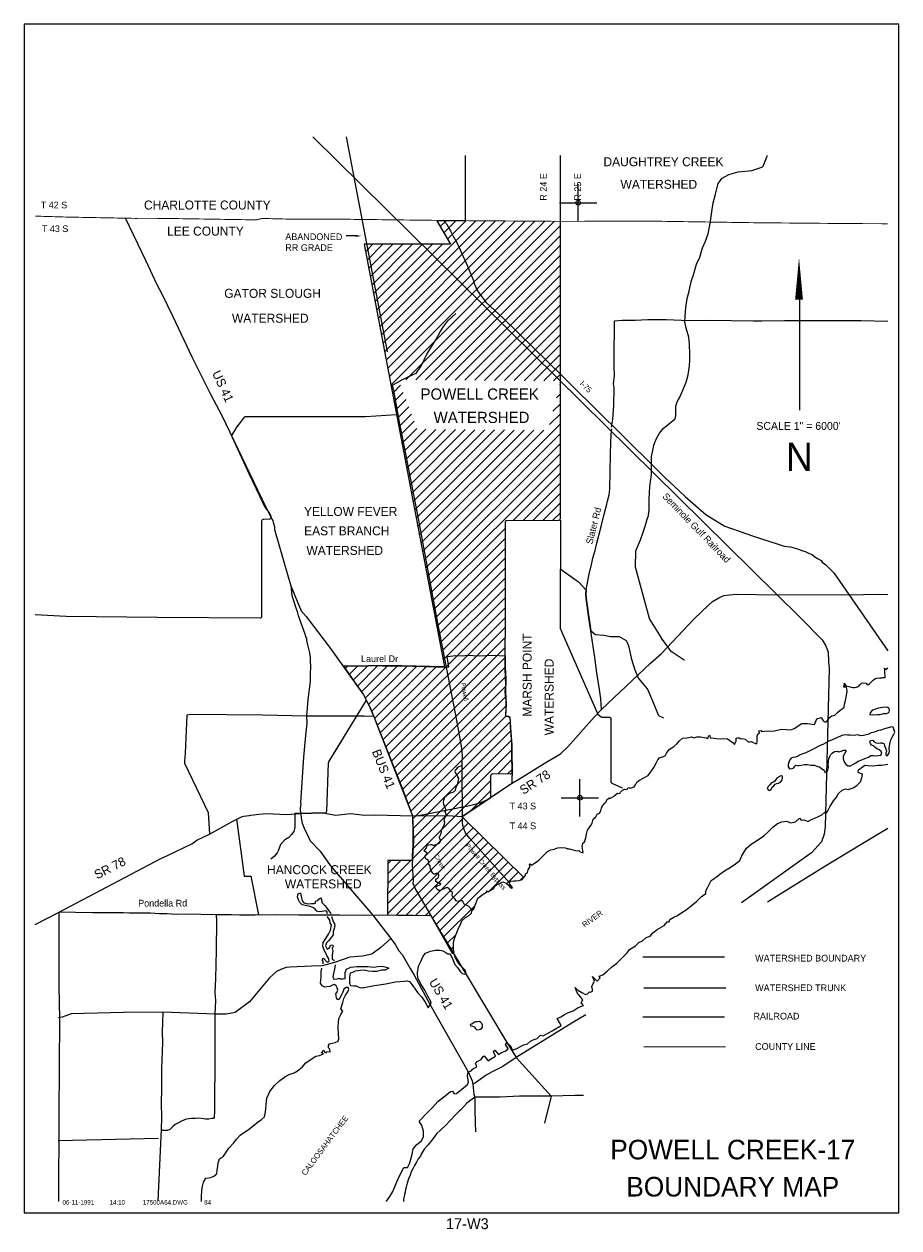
# Model space of a CAD drawing. Extents: x 190723 to 237523, y 832400 to 896808.
import ezdxf
from ezdxf.enums import TextEntityAlignment as Align

# ---------------------------------------------------------------- set-up
doc = ezdxf.new("R2010")
doc.units = 0
doc.header["$LTSCALE"] = 800
doc.header["$PDMODE"] = 34
doc.header["$PDSIZE"] = 250
doc.linetypes.add('PHANTOM', pattern=[0])
doc.linetypes.add('STREAM', pattern=[0])
doc.layers.get('0').update_dxf_attribs({"linetype": 'CONTINUOUS'})
for name, color, linetype in [('BORDER', 1, 'CONTINUOUS'), ('COUNTY', 15, 'PHANTOM'), ('MAJROADS', 9, 'CONTINUOUS'), ('RR', 12, 'CONTINUOUS'), ('TEXT', 7, 'CONTINUOUS'), ('TRUNKS', 5, 'STREAM'), ('WATER', 4, 'CONTINUOUS'), ('WSFILL', 13, 'CONTINUOUS'), ('WSHEDS', 3, 'CONTINUOUS')]:
    doc.layers.add(name, color=color, linetype=linetype)

# ---------------------------------------------------------------- blocks, each defined once
blk = doc.blocks.new('TICK')
at = {"color": 0}
for points in [[(500, 0), (500, 1000)], [(0, 500), (1000, 500)]]:
    blk.add_lwpolyline(points, dxfattribs=at)
blk.add_point((500, 500), dxfattribs=at)
blk = doc.blocks.new('LOGON')
at = {"color": 0}
blk.add_attdef('DATE', text='', height=1, dxfattribs=at).set_placement((-1.87, 1.76), align=Align.RIGHT)
for tag, p in [('TIME', (1.56, 1.76)), ('DRAWING', (8.97, 1.76)), ('OPERATOR', (22.66, 1.76))]:
    blk.add_attdef(tag, p, '', height=1, dxfattribs=at)
blk = doc.blocks.new('*X')
at = {"color": 0}
for p, q in [((209662, 881060), (214888, 886286)), ((209747, 880615), (215414, 886282)), ((209832, 880169), (215941, 886278)), ((209916, 879723), (216467, 886274)), ((210001, 879278), (216994, 886271)), ((210086, 878832), (217521, 886267)), ((212988, 885977), (213296, 886285)), ((213183, 885642), (213827, 886285)), ((213379, 885307), (214361, 886289)), ((210171, 878386), (218047, 886263)), ((210255, 877941), (218574, 886259)), ((210340, 877495), (219100, 886256)), ((211149, 877774), (219410, 886035)), ((208985, 884626), (209388, 885029)), ((209070, 884180), (209919, 885029)), ((209154, 883734), (210449, 885029)), ((209239, 883289), (210979, 885029)), ((209324, 882843), (211510, 885029)), ((209408, 882397), (212040, 885029)), ((209493, 881952), (212570, 885029)), ((209578, 881506), (213101, 885029)), ((211676, 877770), (219410, 885505)), ((212202, 877766), (219410, 884974)), ((212729, 877763), (219410, 884444)), ((213255, 877759), (219410, 883914)), ((213782, 877755), (219410, 883383)), ((214309, 877752), (219410, 882853)), ((214835, 877748), (219410, 882323)), ((215362, 877744), (219410, 881792)), ((215888, 877740), (219410, 881262)), ((216415, 877737), (219410, 880732)), ((216942, 877733), (219410, 880201)), ((217468, 877729), (219410, 879671)), ((217995, 877725), (219410, 879141)), ((218521, 877722), (219410, 878610)), ((219048, 877718), (219410, 878080)), ((210425, 877050), (210866, 877491)), ((219381, 877520), (219410, 877550)), ((210509, 876604), (211010, 877104)), ((210594, 876158), (211154, 876718)), ((219198, 876808), (219410, 877019)), ((210679, 875713), (211297, 876331)), ((218834, 875382), (219410, 875959)), ((219016, 876095), (219410, 876489)), ((210763, 875267), (211441, 875945)), ((210848, 874821), (211585, 875558)), ((212118, 868137), (219410, 875428)), ((210933, 874376), (211729, 875172)), ((211017, 873930), (212216, 875128)), ((211102, 873484), (212741, 875124)), ((211187, 873039), (213267, 875119)), ((211271, 872593), (213793, 875114)), ((211356, 872147), (214318, 875110)), ((211441, 871702), (214844, 875105)), ((211525, 871256), (215370, 875101)), ((211610, 870810), (215896, 875096)), ((211695, 870365), (216421, 875091)), ((211780, 869919), (216947, 875087)), ((211864, 869473), (217473, 875082)), ((211949, 869028), (217999, 875077)), ((212034, 868582), (218524, 875073)), ((212203, 867691), (219410, 874898)), ((212288, 867245), (219410, 874368)), ((212372, 866800), (219410, 873837)), ((212457, 866354), (219410, 873307)), ((216887, 870254), (219410, 872777)), ((217420, 870256), (219410, 872246)), ((217952, 870258), (219410, 871716)), ((218484, 870260), (219410, 871186)), ((219017, 870262), (219410, 870655)), ((212542, 865908), (216470, 869837)), ((212626, 865463), (216470, 869307)), ((212711, 865017), (216470, 868776)), ((212796, 864571), (216470, 868246)), ((212880, 864126), (216470, 867716)), ((212965, 863680), (216470, 867185)), ((213050, 863234), (216470, 866655)), ((213134, 862789), (216470, 866125)), ((209766, 858890), (216470, 865594)), ((209914, 858508), (216470, 865064)), ((210062, 858126), (216466, 864530)), ((210210, 857743), (216461, 863994)), ((210358, 857361), (216456, 863459)), ((207901, 862328), (208026, 862453)), ((208118, 862015), (208566, 862463)), ((208336, 861702), (209106, 862473)), ((208553, 861390), (209635, 862472)), ((208771, 861077), (210164, 862470)), ((208971, 860746), (210693, 862469)), ((209152, 860397), (211217, 862462)), ((209313, 860028), (211735, 862450)), ((209470, 859655), (212254, 862439)), ((210506, 856979), (216453, 862925)), ((209618, 859272), (212773, 862428)), ((210655, 856597), (216459, 862401)), ((210803, 856214), (216474, 861886)), ((210953, 855834), (216482, 861364)), ((211104, 855455), (216486, 860837)), ((211255, 855076), (216510, 860331)), ((211406, 854696), (216509, 859800)), ((211507, 854267), (216738, 859498)), ((211519, 853749), (216760, 858989)), ((211511, 852680), (216818, 857987)), ((211524, 853224), (216804, 858503)), ((216061, 856699), (216818, 857457)), ((216581, 856690), (216826, 856934)), ((211485, 852124), (215697, 856335)), ((214613, 854722), (215697, 855805)), ((210162, 849740), (214484, 854063)), ((210166, 850274), (214217, 854326)), ((210158, 849206), (214752, 853800)), ((210624, 849141), (215020, 853537)), ((211154, 849141), (215287, 853274)), ((211680, 849137), (215555, 853012)), ((212196, 849123), (215823, 852749)), ((212569, 848965), (216090, 852486)), ((212761, 848627), (216358, 852224)), ((210170, 850809), (211413, 852052)), ((210174, 851343), (210883, 852052)), ((210178, 851877), (210352, 852052)), ((212952, 848288), (216625, 851961)), ((215626, 850431), (216893, 851698)), ((216545, 850819), (217161, 851435)), ((217265, 851009), (217428, 851173)), ((213144, 847949), (214854, 849659)), ((213336, 847611), (213829, 848104)), ((213527, 847272), (213695, 847439))]:
    blk.add_line(p, q, dxfattribs=at)

msp = doc.modelspace()

# ---------------------------------------------------------------- linework, layer by layer
at = {"layer": 'BORDER', "color": 0}
msp.add_lwpolyline([(190723, 833208), (237523, 833208), (237523, 896808), (190723, 896808)], close=True, dxfattribs=at)
at = {"layer": 'COUNTY', "color": 0, "const_width": 50}
for points in [[(214326, 886290), (214022, 886292), (208887, 886354), (208291, 886361), (207917, 886369), (205273, 886364), (203468, 886409), (203133, 886333), (198116, 886413), (197109, 886415), (196675, 886413), (193006, 886483), (191323, 886534)], [(219364, 886256), (219114, 886255), (214326, 886290)], [(236923, 886127), (235204, 886133), (229902, 886179), (224751, 886258), (219364, 886256)], [(228246, 842092), (223875, 842090)]]:
    msp.add_lwpolyline(points, dxfattribs=at)
at = {"layer": 'MAJROADS', "color": 0}
for p, q in [((202083, 854292), (202497, 851228)), ((202497, 851228), (202859, 851228)), ((202859, 851228), (203268, 849155)), ((207330, 846606), (206677, 846422))]:
    msp.add_line(p, q, dxfattribs=at)
for points in [[(196126, 886440), (197215, 884170), (197817, 882875), (198106, 882336), (198684, 881159), (199699, 879007), (200698, 877005), (201301, 875861), (203644, 871000), (203942, 870412), (203983, 870328), (204024, 870243), (204049, 870134), (204114, 869924), (204121, 869773), (204816, 867355), (204995, 866759), (205042, 866231), (205148, 865912), (205230, 865676), (205337, 865374), (205386, 865164), (205747, 864181), (205780, 864022), (205829, 863954), (205837, 863828), (205877, 863602), (205983, 863165), (206023, 862922), (206029, 862687), (206053, 862495), (206024, 861984), (206022, 861632), (205897, 860669), (205832, 859773), (205846, 859404), (205756, 858575), (205673, 857579), (205513, 855167), (205520, 855066), (205485, 854882), (205501, 854740), (205525, 854564), (205540, 854329), (205605, 854060), (205745, 853707), (205844, 853497), (206034, 853110), (206557, 852553), (207105, 851787), (209381, 849130), (210335, 847892), (210584, 847538), (210774, 847226), (210949, 847032), (211371, 846284), (211594, 845922), (212454, 844340), (214455, 840789), (214637, 840394), (214686, 840276), (214735, 840100), (214790, 839563), (214839, 839395), (214842, 838742), (214854, 838038), (214863, 837535)], [(213139, 886311), (213314, 886126), (213413, 885966), (213537, 885739), (213669, 885453), (213893, 885082), (214445, 883855), (214758, 883090), (214807, 882931), (214873, 882763), (214947, 882586), (215104, 882359), (215436, 881912), (216360, 881067), (219554, 877927), (221817, 875698), (222274, 875267), (225019, 872532), (225491, 872077), (226083, 871525), (226521, 871152), (226801, 870917), (227198, 870565), (227566, 870329), (227858, 870152), (228211, 869949), (228517, 869846), (229028, 869663), (229694, 869437), (230225, 869255), (230560, 869140), (231061, 868991), (231381, 868878), (231722, 868842), (232094, 868724), (232334, 868644), (232516, 868584), (232680, 868509), (232873, 868427), (233031, 868309), (233205, 868205), (233358, 868109), (233423, 868013), (233617, 867884), (233733, 867758), (233875, 867601), (234039, 867444), (236923, 863279)], [(222152, 875237), (222218, 875658), (222274, 876420), (222298, 877350), (222257, 877552), (222311, 877987), (222290, 878490), (222297, 879462), (222303, 880317), (222308, 880937), (222710, 880967), (223406, 880970), (224084, 880999), (225073, 881008), (226296, 880958), (227377, 880975), (229740, 880940), (230193, 880937), (231408, 880953), (232598, 880953), (233436, 880955), (234458, 880956), (235480, 880948), (236923, 880922)], [(221617, 860129), (221572, 860714), (221508, 861209), (221356, 862090), (221261, 862912), (221029, 864447), (220933, 865034), (220870, 865562), (220806, 865957), (220775, 866284), (220794, 866535), (220838, 866820), (220959, 867372), (221072, 867899), (221159, 868309), (221270, 868651), (221339, 868961), (221607, 869998), (221771, 870667), (221900, 871119), (221935, 871278), (222021, 871621), (222047, 871746), (222049, 871964), (222072, 872819), (222096, 873816), (222108, 874385), (222137, 874863), (222156, 875156)], [(191323, 848638), (192525, 849251), (198077, 852176), (198355, 852300), (199700, 852952), (199970, 853151), (200643, 853473), (201897, 854167), (202359, 854398), (202477, 854423), (202770, 854462), (202846, 854487), (203282, 854542), (203710, 854564), (204765, 854523), (205525, 854564), (206702, 854609), (207396, 854486), (208210, 854564), (208930, 854492), (209500, 854496), (211502, 854456), (213396, 854458), (214133, 854419), (216802, 856176), (217282, 856457), (218688, 857343), (219420, 857765), (219809, 858148), (221228, 859721), (221617, 860129), (224233, 862615), (224815, 863130), (226555, 864977), (227332, 865725), (227551, 865917), (227888, 866107), (228165, 866230), (228459, 866278), (228828, 866309), (230956, 866268), (235626, 866297), (236411, 866303), (236923, 866289)], [(204995, 866759), (205546, 865418), (205812, 865114), (207057, 863471), (208881, 860918), (209087, 860506), (209145, 860413), (209220, 860279), (209417, 859791), (210979, 855841), (211502, 854456), (211554, 853130), (211477, 851824), (211546, 850969), (211528, 850810), (211586, 850700), (211660, 850507), (212454, 849169), (213075, 848117), (213298, 847738), (214324, 846054), (216550, 842317), (217041, 841524), (218911, 839441), (218571, 838010)], [(207809, 862449), (207817, 862449), (209133, 862473), (209418, 862488), (210373, 862456), (210934, 862468), (213297, 862400), (213448, 862425), (213351, 862978), (213821, 863025), (214215, 863014), (214408, 863038), (215069, 863016), (215799, 863036), (216452, 863006), (216456, 862402), (216493, 861774), (216471, 861070), (216508, 860441), (216478, 859779), (216713, 859744), (216742, 859149), (216819, 858235), (216815, 857674), (216835, 856986), (216821, 856207)], [(208914, 859778), (205832, 859773), (203476, 859827), (199656, 859865), (199421, 859833), (199339, 857806), (199310, 857379), (199301, 857270), (200563, 854621), (200643, 853473)], [(208914, 859778), (209389, 859790)], [(211729, 854456), (214486, 854978), (215116, 855151), (215479, 855309), (216141, 855734)], [(236923, 853765), (235585, 852966), (233565, 851733), (231116, 850226), (230485, 849836)], [(192588, 849276), (192575, 845347), (192612, 843587), (192574, 838459), (192562, 833808)], [(192595, 849314), (192595, 849314), (193475, 849299), (194405, 849283), (195661, 849274), (196030, 849271), (196365, 849252), (197480, 849252), (197957, 849215), (198351, 849221), (198853, 849192), (199583, 849203), (200194, 849182), (200965, 849176), (201811, 849162), (202255, 849150), (203085, 849152), (204149, 849170), (205414, 849152), (206277, 849146), (207601, 849153), (208892, 849126), (209370, 849148), (210710, 849138), (211540, 849140), (212419, 849117)], [(200990, 849168), (200990, 849168), (201021, 848832), (201001, 847240), (200965, 845741), (200934, 844987), (200956, 844568), (200926, 843830), (200932, 842473), (200931, 841115), (200917, 839306), (200913, 838669), (200885, 838300), (200851, 838259), (200759, 838251), (200599, 838227), (200432, 838211), (200340, 838229), (200080, 838264), (199871, 838257), (199686, 838259), (199401, 838219), (199149, 838120), (198989, 838029), (198812, 837930), (198686, 837822), (198525, 837664), (198391, 837606), (198156, 837616), (198065, 837659)], [(210335, 847892), (209801, 847404), (209329, 847047), (208834, 846942), (208147, 846880), (207391, 846626), (207330, 846606)], [(206677, 846422), (206099, 846401), (204950, 846351), (204749, 846327), (204497, 846246), (204228, 846114), (203857, 845781), (202775, 844499), (202016, 843918), (201529, 843830), (200943, 843834), (198145, 843947), (196033, 843930), (193243, 843858), (192965, 843743), (192755, 843669), (192571, 843646)], [(198145, 843947), (198103, 842871), (198132, 842318), (198072, 840935), (198081, 839838), (198058, 839075), (198069, 838321), (198048, 837642)], [(220775, 843805), (220072, 843395), (217041, 841524), (216326, 841043), (215770, 840754), (215451, 840564), (214869, 840166), (214735, 840100)], [(214839, 839395), (214407, 839072), (214086, 838714), (214001, 838648), (213799, 838456), (213529, 838165), (213275, 837882), (213014, 837641), (212794, 837441), (212549, 837116), (212320, 836825), (212134, 836608), (212067, 836517), (211957, 836350), (211922, 836233), (211812, 836091), (211710, 835924), (211600, 835732), (211515, 835557), (211438, 835407), (211378, 835231), (211293, 835031), (211216, 834797), (211156, 834588), (211130, 834462), (211104, 834312), (211078, 834186), (211052, 834086), (211025, 833943), (211012, 833808)], [(220655, 839484), (220177, 839481), (218911, 839441), (218911, 839441), (217219, 839445), (216196, 839402), (215258, 839401), (214839, 839395)], [(198065, 837659), (197877, 833850)], [(197919, 837186), (192554, 837052)]]:
    msp.add_lwpolyline(points, dxfattribs=at)
at = {"layer": 'RR', "color": 0}
for points in [[(206178, 890781), (232280, 865032), (233421, 863858), (233610, 863541), (233739, 863199), (233753, 862685), (233791, 862310), (233583, 853852), (233529, 853473), (233376, 853058), (232853, 852474), (229103, 849786)], [(207957, 890781), (210142, 879268)], [(223818, 843698), (228198, 843698)]]:
    msp.add_lwpolyline(points, dxfattribs=at)
at = {"layer": 'TEXT', "color": 0}
for p, q in [((208469, 885475), (207960, 885475)), ((232207, 883054), (232207, 876154))]:
    msp.add_line(p, q, dxfattribs=at)
msp.add_lwpolyline([(232179, 884310, 0, 420, 0), (232179, 882060, 420, 420, 0)], format="xyseb", dxfattribs=at)
msp.add_solid([(208469, 885525), (208469, 885425), (208769, 885475)], dxfattribs=at)
at = {"layer": 'TRUNKS', "color": 0}
for points in [[(214701, 849398), (214506, 849607), (214385, 849671), (214263, 849717), (214220, 849828), (214175, 849893), (214112, 849905), (214059, 849896), (213929, 849872), (213832, 849897), (213787, 849981), (213708, 850066), (213644, 850128), (213618, 850204), (213641, 850285), (213647, 850322), (213636, 850361), (213568, 850402), (213461, 850545), (213410, 850596), (213336, 850600), (213277, 850597), (213073, 850489), (213012, 850469), (212960, 850455), (212903, 850454), (212857, 850486), (212793, 850551), (212764, 850599), (212772, 850642), (212806, 850682), (213000, 850766), (213010, 850796), (213005, 850829), (212942, 850830), (212836, 850883), (212753, 850941), (212743, 850989), (212756, 851029), (212790, 851073), (212855, 851120), (212898, 851181), (212919, 851264), (212911, 851315), (212878, 851349), (212817, 851361), (212762, 851356), (212697, 851323), (212641, 851331), (212583, 851387), (212476, 851542), (212471, 851625), (212450, 851721), (212440, 851765), (212405, 851812), (212354, 851892), (212370, 851960), (212361, 852021), (212342, 852075), (212287, 852107), (212223, 852146), (212185, 852220), (212187, 852283), (212210, 852349), (212235, 852399), (212268, 852433), (212278, 852457), (212274, 852470), (212243, 852491), (212159, 852538), (212130, 852577), (212149, 852630), (212190, 852672), (212261, 852771), (212279, 852869), (212296, 852894), (212333, 852903), (212360, 852890), (212484, 852916), (212525, 852914), (212626, 852883), (212670, 852875), (212713, 852897), (212763, 852922), (212902, 852965), (212946, 853001), (212980, 853060), (213005, 853117), (213005, 853148), (212960, 853234), (212940, 853265), (212941, 853308), (213032, 853528), (213076, 853718), (213146, 853833), (213212, 854002), (213223, 854092), (213202, 854216), (213219, 854292), (213282, 854431), (213305, 854527), (213273, 854634), (213257, 854684), (213287, 854739), (213293, 854793), (213243, 854921), (213176, 855045), (213152, 855171), (213177, 855281), (213213, 855395), (213257, 855481), (213333, 855551), (213428, 855627), (213541, 855674), (213654, 855720), (213738, 855747), (213798, 855822), (213844, 855984), (213901, 856131), (213952, 856248), (213976, 856444), (213929, 856538), (213868, 856661), (213810, 856774), (213791, 856837), (213801, 856903), (213814, 856929), (213870, 856971), (213935, 857049), (214160, 857152), (214159, 857239), (214169, 857694), (214118, 858182), (213831, 859737), (212812, 865044), (211822, 870362), (210896, 875079), (210828, 875410), (210513, 877122), (210429, 877483), (210999, 877803), (211696, 878125), (211685, 878094), (211980, 878541), (212274, 879150), (212755, 879912), (212978, 880349), (213175, 880644), (213389, 880929), (213812, 881323)], [(216700, 850844), (214573, 853236), (214427, 853416), (214326, 853576), (214263, 853723), (214202, 853924), (214175, 854128), (214160, 857152)], [(223869, 845254), (228257, 845254)]]:
    msp.add_lwpolyline(points, dxfattribs=at)
at = {"layer": 'WATER', "color": 0}
for points in [[(233364, 859703), (233414, 859611), (233488, 859518), (233597, 859467), (233664, 859492), (233732, 859600), (233816, 859700), (233926, 859791), (234093, 859841), (234237, 859974), (234372, 860107), (234481, 860181), (234590, 860264), (234616, 860423), (234668, 860624), (234694, 860791), (234737, 860992), (234755, 861126), (234739, 861235), (234714, 861310), (234664, 861327), (234572, 861336), (234573, 861420), (234631, 861420), (234607, 861470), (234599, 861546), (234698, 861386), (234840, 861360), (234966, 861334), (235066, 861308), (235150, 861307), (235251, 861324), (235360, 861373), (235452, 861473), (235528, 861539), (235637, 861572), (235763, 861538), (235821, 861462), (235921, 861470), (235981, 861553), (236073, 861628), (236149, 861711), (236233, 861778), (236334, 861810), (236493, 861826), (236602, 861825), (236669, 861842), (236786, 861849), (236787, 861933), (236771, 862076), (236764, 862176), (236764, 862260), (236756, 862352), (236823, 862276), (236923, 862367)], [(230328, 858978), (230864, 859001), (231242, 859085), (231745, 859043), (231913, 859127), (232333, 859379), (232627, 859379), (233005, 859337), (233131, 859631), (233364, 859703)], [(217463, 851149), (217548, 851266), (217540, 851341), (217658, 851424), (217692, 851550), (217743, 851641), (217802, 851733), (217753, 851834), (217795, 851884), (217870, 851816), (218029, 851907), (218172, 852007), (218282, 852090), (218417, 852240), (218560, 852381), (218720, 852539), (218905, 852630), (219081, 852663), (219169, 852705), (219274, 852728), (219442, 852761), (219660, 852742), (219768, 852700), (219801, 852675), (219877, 852682), (220086, 852631), (220228, 852588), (220353, 852579), (220404, 852587), (220479, 852528), (220562, 852485), (220629, 852485), (220605, 852577), (220589, 852711), (220573, 852795), (220590, 852879), (220616, 852979), (220700, 853062), (220777, 853279), (220803, 853472), (220855, 853672), (221049, 853939), (221117, 854064), (221169, 854265), (221312, 854390), (221388, 854532), (221497, 854598), (221574, 854715), (221616, 854857), (221667, 854982), (221786, 855123), (221870, 855190), (221896, 855307), (222014, 855407), (222064, 855373), (222249, 855489), (222400, 855613), (222476, 855663), (222601, 855646), (222627, 855712), (222728, 855812), (222837, 855879), (222929, 855861), (222997, 855886), (223031, 855969), (223097, 855944), (223223, 855951), (223357, 855992), (223425, 856101), (223510, 856243), (223653, 856351), (223846, 856458), (224115, 856607), (224293, 856857), (224403, 857041), (224538, 857257), (224623, 857441), (224716, 857549), (224875, 857607), (225010, 857665), (225094, 857806), (225230, 857990), (225482, 858156), (225667, 858314), (225777, 858455), (225945, 858596), (226197, 858628), (226423, 858669), (226565, 858626), (226716, 858683), (226917, 858682), (227101, 858647), (227227, 858613), (227268, 858588), (227310, 858596), (227336, 858713), (227395, 858771), (227436, 858612), (227637, 858594), (227771, 858584), (227980, 858566), (228148, 858582), (228357, 858564), (228657, 858361), (228723, 858260), (228808, 858444), (228818, 858611), (228893, 858627), (229011, 858618), (229035, 858559), (229144, 858592), (229295, 858541), (229453, 858414), (229545, 858414), (229612, 858430), (229721, 858370), (229821, 858328), (229913, 858294), (229947, 858444), (229948, 858612), (229932, 858704), (229983, 858821), (230068, 858896), (230026, 858997), (230160, 859012), (230194, 858962), (230328, 858978)], [(210107, 833808), (210117, 833833), (210294, 834084), (210446, 834351), (210540, 834559), (210667, 834860), (210820, 835228), (211031, 835629), (211241, 835627), (211342, 835836), (211419, 836070), (211487, 836346), (211539, 836639), (211733, 836872), (211960, 837047), (212087, 837281), (212089, 837582), (212007, 837876), (211866, 838119), (212287, 838561), (212598, 838852), (212860, 839169), (213339, 839534), (213532, 839701), (213650, 839709), (213733, 839574), (213850, 839599), (214422, 840056), (214506, 840181), (214474, 840307), (214441, 840533), (214459, 840684), (214510, 840751), (214636, 840808), (214686, 840884), (214770, 840933), (214938, 841024), (214864, 841209), (214965, 841301), (215175, 841417), (215284, 841567), (215343, 841608), (215551, 841348), (215677, 841431), (215946, 841588), (215839, 841823), (215898, 841915), (216097, 841671), (216265, 841779), (216467, 841862), (216618, 841978), (216485, 842205), (216553, 842297), (216736, 842137), (216827, 841935), (216903, 841935), (217121, 842017), (217432, 842191), (217650, 842249), (217818, 842390), (217961, 842456), (218162, 842531), (218355, 842705), (218489, 842671), (218682, 842779), (218968, 842953), (219447, 843227), (219372, 843395), (219248, 843613), (219433, 843687), (219634, 843812), (219844, 843920), (220088, 844019), (220357, 844193), (220642, 844300), (220517, 844443), (220619, 844610), (220485, 844762), (220302, 844972), (220203, 845257), (220353, 845123), (220554, 845004), (220762, 844886), (220855, 844919), (220964, 845035), (221023, 845018), (221132, 845060), (221132, 845160), (221091, 845311), (221142, 845436), (221235, 845595), (221177, 845729), (221136, 845847), (221386, 845602), (221546, 845777), (221488, 845878), (221689, 845936), (221917, 846144), (222169, 846368), (222413, 846551), (222665, 846801), (222977, 847118), (223112, 847301), (223431, 847484), (223608, 847667), (223801, 847766), (224003, 847933), (224213, 848007), (224365, 848190), (224592, 848365), (224961, 848580), (225130, 848772), (225239, 848771), (225273, 848897), (225475, 849030), (225676, 849112), (225903, 849270), (226147, 849419), (226407, 849636), (226702, 849869), (226946, 850110), (227198, 850301), (227199, 850427), (227292, 850636), (227478, 850986), (227747, 851169), (227941, 851335), (228193, 851510), (228487, 851676), (228773, 851875), (229008, 852058), (229127, 852300), (229220, 852484), (229364, 852717), (229616, 852934), (229910, 853116), (230305, 853374), (230524, 853590), (230777, 853848), (231029, 854031), (231255, 854122), (231532, 854154), (231716, 854078), (231992, 854135), (232203, 854326), (232286, 854209), (232462, 854233), (232654, 854139), (232889, 854264), (233057, 854338), (233216, 854404), (233401, 854495), (233553, 854637), (233636, 854595), (233720, 854711), (233830, 854937), (234025, 855254), (234177, 855454), (234287, 855646), (234489, 855829), (234673, 855895), (234815, 855861), (235067, 855943), (235277, 856076), (235462, 856267), (235547, 856476), (235573, 856677), (235465, 856720), (235348, 856762), (235357, 856904), (235702, 857154), (235877, 857136), (236129, 857118), (236413, 857158), (236598, 857157), (236816, 857189), (236923, 857212)], [(213726, 847098), (213719, 847129), (213695, 847422), (213688, 847649), (213749, 847883), (213834, 848117), (213945, 848384), (214106, 848718), (214148, 848826), (214342, 849009), (214494, 849100), (214654, 849233), (214680, 849350), (214714, 849425), (214781, 849475), (214857, 849667), (214934, 849851), (215002, 850043), (215288, 850251), (215465, 850358), (215482, 850434), (215549, 850383), (215709, 850482), (215835, 850540), (215877, 850632), (216037, 850765), (216171, 850823), (216340, 850922), (216515, 850846), (216640, 850736), (216715, 850643), (216798, 850584), (216857, 850617), (216774, 850710), (216707, 850786), (216699, 850836), (216708, 850895), (216759, 850953), (216918, 850969), (217052, 850968), (217211, 850992), (217362, 851041), (217463, 851149)], [(206946, 849196), (206942, 849252), (206934, 849320), (206859, 849370), (206649, 849330), (206515, 849306), (206381, 849340), (206290, 849450), (206207, 849534), (206073, 849577), (205973, 849611), (205847, 849628), (205604, 849680), (205471, 849815), (205397, 849958), (205348, 850118), (205382, 850277), (205508, 850326), (205549, 850125), (205598, 849907), (205697, 849789), (205890, 849737), (206099, 849752), (206242, 849751), (206317, 849768), (206318, 849885), (206435, 849926), (206486, 849984), (206579, 850059), (206637, 849967), (206644, 849807), (206819, 849655), (206985, 849420), (207118, 849235), (207131, 849196)], [(206731, 846523), (206723, 846666), (206674, 846750), (206733, 846825), (206941, 846622), (207050, 846655), (207026, 846798), (206910, 846983), (206778, 847277), (206712, 847461), (206722, 847662), (206857, 847879), (207001, 848121), (207111, 848330), (207164, 848614), (207097, 848699), (207082, 848866), (206957, 849043), (206956, 849054)], [(207179, 849054), (207191, 849016), (207241, 848848), (207298, 848731), (207332, 848672), (207348, 848588), (207305, 848421), (207262, 848254), (207261, 848078), (207159, 847944), (207024, 847786), (206906, 847661), (206854, 847486), (206945, 847317), (207046, 847359), (207072, 847417), (207106, 847534), (207223, 847550), (207265, 847483), (207205, 847349), (207238, 847198), (207211, 847014), (207202, 846880), (207210, 846788), (207285, 846729), (207301, 846686)], [(207365, 846483), (207332, 846243), (207280, 846017), (207245, 845824), (207295, 845707), (207471, 845731), (207572, 845758), (207638, 845730), (207789, 845729), (207898, 845753), (207907, 845862), (207900, 846071), (207977, 846238), (208195, 846354), (208522, 846394), (208782, 846384), (209109, 846390), (209444, 846346), (209645, 846378), (209879, 846401), (210030, 846375), (210155, 846341), (210239, 846290), (210046, 846199), (209845, 846192), (209568, 846127), (209367, 846112), (209132, 846130), (208923, 846182), (208722, 846175), (208579, 846151), (208437, 846135), (208294, 846069), (208160, 846036), (208133, 845810), (208140, 845609), (208131, 845475), (208189, 845374), (208356, 845356), (208490, 845347), (208590, 845304), (208716, 845237), (208841, 845261), (208917, 845260), (209470, 845365), (210074, 845462), (210586, 845567), (211055, 845598), (211240, 845613), (211365, 845571), (211514, 845352), (211763, 844990), (212004, 844737), (212178, 844476), (212344, 844182), (212495, 844432), (212479, 844508), (212313, 844802), (212156, 845113), (211965, 845416), (211792, 845760), (211769, 846053), (211829, 846396), (211940, 846647), (212076, 846931), (212194, 847106), (212463, 847204), (212731, 847261), (212983, 847268), (213133, 847225), (213283, 847132), (213392, 847073), (213517, 847063), (213657, 846753), (213773, 846492), (213914, 846332), (214072, 846105), (214163, 846012), (214280, 845978), (214373, 846011), (214340, 846179), (214224, 846288), (214082, 846423), (213933, 846625), (213784, 846861), (213726, 847098)], [(200221, 833808), (200220, 833810), (200205, 834069), (200224, 834396), (200276, 834639), (200320, 834856), (200438, 835056), (200715, 835105), (200874, 835171), (201034, 835287), (201044, 835505), (201079, 835689), (201114, 835889), (201182, 836090), (201384, 836239), (201537, 836456), (201680, 836665), (201950, 836948), (202086, 837148), (202280, 837356), (202507, 837530), (202717, 837654), (202995, 837887), (203248, 838070), (203416, 838203), (203576, 838335), (203628, 838503), (203663, 838745), (203681, 839005), (203717, 839348), (203862, 839699), (204115, 840024), (204410, 840290), (204663, 840489), (204907, 840605), (205175, 840704), (205344, 840803), (205605, 840994), (205799, 841236), (206077, 841435), (206329, 841584), (206522, 841633), (206749, 841707), (206632, 841766), (206758, 841908), (206816, 841790), (206883, 841764), (206917, 841831), (207101, 841821), (207085, 841956), (207010, 842031), (207003, 842157), (207062, 842257), (207196, 842290), (207356, 842322), (207524, 842388), (207558, 842522), (207543, 842807), (207520, 843125), (207548, 843435), (207574, 843644), (207676, 843811), (207778, 844003), (207669, 844113), (207772, 844456), (207824, 844681), (207917, 844857), (208044, 845032), (208104, 845157), (208062, 845258), (207945, 845259), (207836, 845167), (207768, 845008), (207708, 844866), (207632, 844741), (207581, 844624), (207497, 844617), (207439, 844717), (207414, 844818), (207398, 844919), (207458, 844994), (207509, 845119), (207476, 845245), (207418, 845346), (207335, 845430), (207217, 845381), (207074, 845323), (206915, 845299), (206815, 845283), (206673, 845359), (206573, 845502), (206617, 845845), (206619, 846122), (206657, 846296)]]:
    msp.add_lwpolyline(points, dxfattribs=at)
for points in [[(236369, 859868), (236511, 859867), (236704, 859916), (236855, 859931), (236948, 859964), (237007, 860006), (237024, 860081), (237000, 860190), (236908, 860241), (236799, 860267), (236648, 860251), (236531, 860218), (236422, 860211), (236313, 860178), (236212, 860137), (236119, 860096), (236052, 860054), (235976, 859963), (235967, 859854), (236101, 859861), (236202, 859852)], [(232485, 857809), (232326, 857743), (232200, 857685), (232091, 857619), (231965, 857595), (231856, 857570), (231755, 857529), (231679, 857446), (231636, 857312), (231593, 857187), (231593, 857061), (231676, 856960), (231810, 856976), (231902, 857017), (231944, 857076), (231953, 857117), (232012, 857167), (232096, 857133), (232188, 857133), (232305, 857157), (232464, 857189), (232615, 857188), (232808, 857153), (233000, 857161), (233159, 857092), (233276, 857066), (233384, 856982), (233476, 856923), (233534, 856830), (233567, 856771), (233659, 856796), (233727, 856896), (233753, 857030), (233746, 857197), (233747, 857356), (233773, 857499), (233824, 857616), (233875, 857732), (233960, 857807), (234077, 857882), (234237, 857914), (234312, 857880), (234429, 857904), (234580, 857954), (234681, 857961), (234680, 857894), (234604, 857769), (234536, 857636), (234535, 857502), (234609, 857309), (234684, 857216), (234792, 857131), (234926, 857114), (235053, 857197), (235221, 857279), (235347, 857371), (235532, 857445), (235708, 857519), (235893, 857593), (236019, 857667), (236145, 857683), (236262, 857666), (236404, 857682), (236547, 857689), (236606, 857781), (236573, 857898), (236457, 857999), (236340, 858034), (236232, 858127), (236157, 858194), (236056, 858237), (236007, 858312), (235974, 858396), (235999, 858480), (236125, 858496), (236200, 858412), (236309, 858361), (236409, 858335), (236543, 858351), (236610, 858359), (236727, 858307), (236760, 858190), (236801, 858072), (236842, 857980), (236858, 857896), (236816, 857813), (236815, 857729), (236848, 857653), (236915, 857670), (236975, 857778), (237017, 857887), (237001, 858038), (237011, 858197), (237054, 858372), (237097, 858514), (237165, 858665), (237224, 858790), (237301, 858923), (237243, 859083), (237210, 859184), (237135, 859209), (236950, 859152), (236749, 859095), (236556, 859037), (236422, 859005), (236212, 858931), (236036, 858890), (235851, 858799), (235624, 858751), (235465, 858735), (235323, 858778), (235105, 858754), (234921, 858755), (234779, 858756), (234678, 858782), (234477, 858742), (234200, 858618), (233948, 858519), (233738, 858420), (233485, 858288), (233267, 858189), (232973, 858032), (232721, 857908), (232578, 857833)], [(231185, 856252), (231261, 856343), (231287, 856460), (231287, 856544), (231238, 856595), (231170, 856578), (231061, 856495), (230994, 856462), (230935, 856387), (230884, 856296), (230791, 856246), (230699, 856213), (230631, 856122), (230530, 856022), (230479, 855913), (230520, 855846), (230604, 855795), (230688, 855870), (230764, 855995), (230823, 856045), (230899, 856136), (231000, 856169), (231076, 856194)], [(215091, 843439), (214982, 843431), (214882, 843432), (214815, 843416), (214739, 843358), (214680, 843308), (214588, 843275), (214604, 843216), (214704, 843190), (214796, 843156), (214863, 843072), (214946, 843004), (215063, 843012), (215147, 843028), (215206, 843095), (215240, 843136), (215241, 843245), (215208, 843329), (215158, 843388)]]:
    msp.add_lwpolyline(points, close=True, dxfattribs=at)
at = {"layer": 'WSHEDS', "color": 0}
for points in [[(214326, 889785), (214326, 886290)], [(219410, 886256), (219410, 889785)], [(214326, 886290), (214326, 886285), (212808, 886285), (213541, 885029), (208908, 885029), (213205, 862418), (210934, 862468), (209133, 862473), (207817, 862449), (208881, 860918), (209145, 860413), (209417, 859791), (210852, 856087), (211502, 854456), (211524, 853516), (211524, 852843), (211485, 852368), (211485, 852052), (210179, 852052), (210158, 849142), (211540, 849140), (212419, 849117), (212454, 849169), (213621, 847106), (213726, 847098)], [(223818, 846901), (228198, 846901)]]:
    msp.add_lwpolyline(points, dxfattribs=at)
for points in [[(226050, 862772, -0.027671), (226041, 862777), (225388, 863199, -0.090613), (225362, 863224), (224821, 863958, -0.020846), (224816, 863965), (224193, 864978, -0.071776), (224182, 865004), (223438, 867743), (223449, 868619), (223700, 869219), (223825, 869565), (223929, 869893), (224003, 870127), (224060, 870315), (224125, 870514), (224164, 870821), (224167, 871080), (224170, 871386), (224176, 871725), (224202, 872054), (224242, 872343), (224292, 872684), (224289, 872791), (224279, 873242), (224289, 873671), (224356, 873995), (224420, 874274), (224540, 874597), (224718, 874920), (224931, 875192), (225180, 875382), (225393, 875558), (225546, 875686), (225585, 875875), (225591, 876142), (225589, 876374), (225668, 876603), (225778, 876820), (225961, 877223), (226140, 877649), (226256, 878051), (226319, 878523), (226339, 878846), (226345, 879149), (226311, 879681), (226289, 880050), (226141, 880537), (226063, 880872), (226085, 881170), (226115, 881653), (226199, 882119), (226297, 882521), (226408, 883029), (226531, 883396), (226688, 883966), (226869, 884333), (227018, 884842), (227180, 885191), (227326, 885580), (227412, 886053), (227461, 886383), (227539, 886881), (227581, 887250), (227705, 887715), (227853, 888272), (228076, 888565), (228415, 888757), (228930, 888895), (229656, 888970), (230195, 889150, 0.220613), (230256, 889208), (230472, 889747, 0.058423), (230478, 889770), (230481, 889785, -0.077302)], [(217458, 851144), (214225, 854317, -0.47529), (214240, 854471), (215652, 855419, 0.25004), (215697, 855502), (215697, 856604, -0.419534), (215798, 856704), (216726, 856687, 0.423887), (216828, 856789), (216815, 857672, -0.005905), (216815, 857675), (216820, 858291, 0.021806), (216820, 858300), (216782, 858788, 0.007717), (216781, 858791), (216738, 859185, -0.027317), (216738, 859196), (216738, 859536, 0.030518), (216737, 859548), (216722, 859669, 0.336805), (216638, 859755), (216571, 859765, -0.394323), (216486, 859872), (216512, 860196, 0.025162), (216513, 860206), (216505, 860591, 0.014661), (216505, 860597), (216467, 861081, -0.034296), (216467, 861095), (216487, 861435, 0.021713), (216487, 861444), (216474, 861900, 0.002099), (216474, 861900), (216461, 862253, -0.006138), (216461, 862256), (216452, 863005, -0.005346), (216452, 863007), (216470, 864929, 0.002364), (216470, 864930), (216470, 870153, -0.413056), (216570, 870253), (219310, 870263, 0.413056), (219410, 870363), (219410, 886256)], [(191323, 865214), (192966, 865137, 0.008986), (192970, 865137), (197836, 865084, 0.000355), (197837, 865084), (203344, 865033, 0.41695), (203445, 865133), (203445, 870226, -0.410899), (203544, 870326), (203847, 870329, 0.55383), (203935, 870474), (203853, 870640, 0.044994), (203843, 870655), (203617, 870956, -0.051765), (203607, 870974), (203334, 871557, 0.003283), (203334, 871558), (202781, 872704, -0.004284), (202780, 872706), (201846, 874729, -0.254467), (201852, 874824), (202180, 875342, -0.024244), (202185, 875349), (202518, 875777, -0.231443), (202597, 875816), (208983, 875816, 0.016482), (208990, 875816), (210638, 875925)], [(219410, 870264), (219406, 865045, 0.000172), (219406, 865045), (219406, 864466, 0.104185), (219415, 864426), (221398, 859929, 0.112521), (221424, 859893), (221589, 859753, 0.178705), (221654, 859729), (222017, 859729, -0.414214), (222117, 859629), (222117, 856291, 0.287079), (222173, 856201), (222709, 855941)], [(219408, 867657), (220387, 866968), (220793, 866530), (220775, 866284), (220806, 865957), (221046, 864337), (221291, 864143), (221732, 864119), (222089, 864040), (222563, 864040), (222929, 863821, -0.169497), (222971, 863770), (223075, 863494, -0.040366), (223079, 863478), (223195, 862898, 0.026378), (223198, 862888), (223393, 862264, 0.022981), (223396, 862255), (223586, 861800, 0.07862), (223602, 861773), (224057, 861242, -0.07419), (224073, 861217), (224343, 860599, -0.007976), (224344, 860596), (224645, 859845, 0.198912), (224698, 859790), (224937, 859688)], [(209024, 860631), (207011, 857331, 0.128358), (206996, 857283), (206900, 854685, -0.473452), (206776, 854591), (206702, 854609), (206702, 854609), (205526, 854564, 0.003745), (205524, 854564), (205201, 854564), (205201, 853815), (205156, 853613), (205036, 853441), (204879, 853291), (204677, 853157), (204445, 852910), (204445, 852917), (204340, 852618), (204258, 852469), (204116, 852282), (203914, 852125)]]:
    msp.add_lwpolyline(points, format="xyb", dxfattribs=at)

# ---------------------------------------------------------------- block references
at = {"color": 0, "xscale": 2, "yscale": 2, "zscale": 2}
for p in [(219364, 886246), (219457, 854415)]:
    msp.add_blockref('TICK', p, dxfattribs=at)
at = {"layer": 'TEXT', "color": 0, "xscale": 240, "yscale": 240, "zscale": 240}
msp.add_blockref('LOGON', (194921, 833227), dxfattribs=at).add_auto_attribs({'DATE': '06-11-1991', 'TIME': '14:10', 'OPERATOR': '84', 'DRAWING': '17500A64.DWG'})
at = {"layer": 'WSFILL', "color": 0}
msp.add_blockref('*X', (0, 0), dxfattribs=at)

# ---------------------------------------------------------------- texts
at = {"layer": 'MAJROADS', "color": 0}
for s, height, rotation, p in [('US 41', 480, 295, (200766, 878136)), ('I-75', 300, 315, (220431, 877544)), ('SR 78', 480, 33, (217432, 855565)), ('SR 78', 480, 27, (194627, 851043)), ('US 41', 480, 300.7069, (212364, 845564))]:
    msp.add_text(s, height=height, rotation=rotation, dxfattribs=at).set_placement(p)
msp.add_text('Pondella Rd', height=360, dxfattribs=at).set_placement((196826, 849595))
at = {"layer": 'TEXT', "color": 0}
for s, height, p in [('DAUGHTREY CREEK', 480, (224925, 889204)), ('WATERSHED', 480, (224679, 887995)), ('GATOR SLOUGH', 480, (204016, 882162)), ('WATERSHED', 480, (203893, 880831)), ('POWELL CREEK', 600, (215096, 876713)), ('WATERSHED', 600, (215194, 875465)), ('SCALE 1" = 6000\'', 420, (232152, 875099)), ('N', 1500, (232194, 872904)), ('YELLOW FEVER', 480, (208196, 870492)), ('EAST BRANCH', 480, (207986, 869454)), ('WATERSHED', 480, (207876, 868408)), ('HANCOCK CREEK', 480, (206519, 851327)), ('WATERSHED', 480, (206725, 850565)), ('POWELL CREEK-17', 1050, (228634, 836066)), ('BOUNDARY MAP', 1050, (228634, 834080))]:
    msp.add_text(s, height=height, dxfattribs=at).set_placement(p, align=Align.CENTER)
for s, height, rotation, p in [('R 24 E', 360, 90, (218683, 887362)), ('R 25 E', 360, 90, (220521, 887362)), ('Seminole Gulf Railroad', 360, 314, (224847, 871509)), ('Slater Rd', 360, 76, (221122, 868951)), ('BUS 41', 480, 292, (209320, 857888))]:
    msp.add_text(s, height=height, rotation=rotation, dxfattribs=at).set_placement(p)
for s, height, p in [('T 42 S', 360, (191613, 886950)), ('CHARLOTTE COUNTY', 480, (197137, 886887)), ('T 43 S', 360, (191676, 885679)), ('LEE COUNTY', 480, (198373, 885493)), ('ABANDONED', 360, (204698, 885249)), ('RR GRADE', 360, (204698, 884667)), ('Laurel Dr', 360, (208751, 862673)), ('T 43 S', 360, (216696, 854791)), ('T 44 S', 360, (216696, 853732)), ('WATERSHED BOUNDARY', 360, (229832, 846652)), ('WATERSHED TRUNK', 360, (229832, 845067)), ('RAILROAD', 360, (229741, 843550)), ('COUNTY LINE', 360, (229831, 841926))]:
    msp.add_text(s, height=height, dxfattribs=at).set_placement(p)
for s, p in [('MARSH POINT', (217875, 861975)), ('WATERSHED', (219049, 860806))]:
    msp.add_text(s, height=480, rotation=90, dxfattribs=at).set_placement(p, align=Align.CENTER)
msp.add_text('17-W3', height=580, dxfattribs=at).set_placement((214436, 832625), align=Align.MIDDLE)
at = {"layer": 'WATER', "color": 0}
for s, height, rotation, p in [('Powell', 240, 280, (214088, 861546)), ('Powell Creek Bypass', 240, 310.3845, (214321, 852846)), ('Creek', 240, 298.1952, (212649, 852323)), ('RIVER', 300, 36, (220711, 848461)), ('CALOOSAHATCHEE', 300, 53.25712, (205776, 835176))]:
    msp.add_text(s, height=height, rotation=rotation, dxfattribs=at).set_placement(p)

doc.saveas('drawing.dxf')
